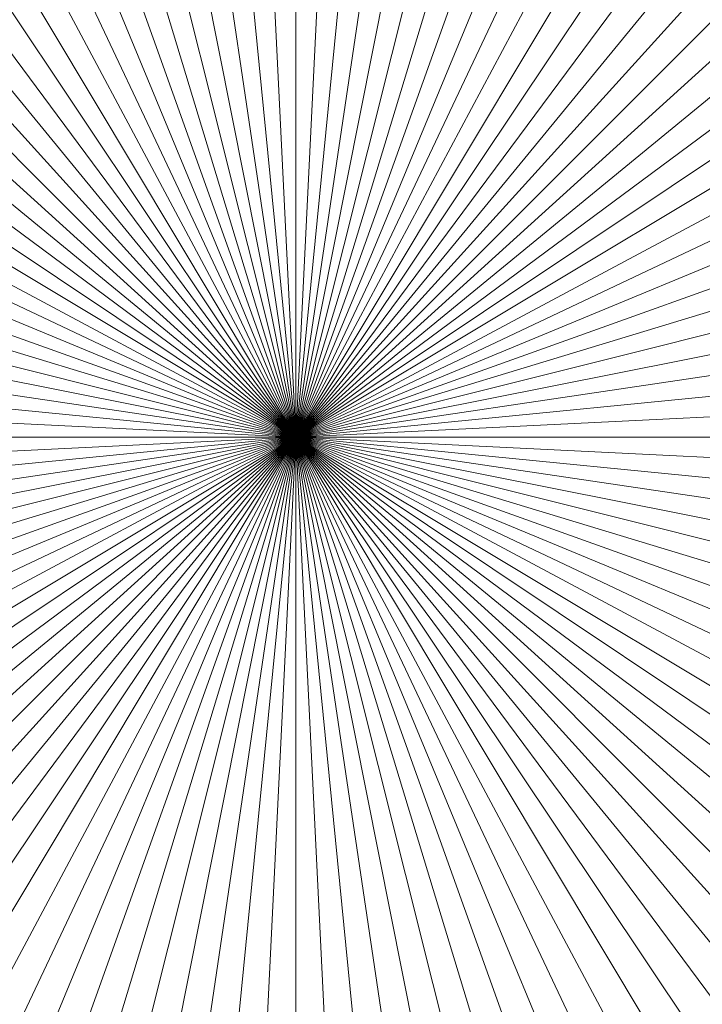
# Model space of a CAD drawing. Header units: centimetres. Extents: x -21.9 to 23.1, y -23 to 22.
# Tile 78 of 192: x -0.4 to 2, y -2.5 to 1. Entities that reach past the tile are written whole.
import ezdxf

# ---------------------------------------------------------------- set-up
doc = ezdxf.new("R2010")
doc.units = ezdxf.units.CM
doc.header["$LTSCALE"] = 2.54
doc.layers.add('Lucido design-1', color=7, linetype='Continuous')

# ---------------------------------------------------------------- blocks, each defined once
blk = doc.blocks.new('Gruppo-2-1')
at = {"color": 5, "linetype": 'Continuous', "lineweight": 9}
for points in [[(0.3097, 2.2621, -936.3095), (0.174, 2.2454, -936.3095), (0.5828, -0.51, -936.3095)], [(0.5828, -0.51, -936.1095), (0.174, 2.2454, -936.1095), (0.3097, 2.2621, -936.1095)], [(0.4461, 2.2722, -936.3095), (0.3097, 2.2621, -936.3095), (0.5828, -0.51, -936.3095)], [(0.5828, -0.51, -936.1095), (0.3097, 2.2621, -936.1095), (0.4461, 2.2722, -936.1095)], [(0.5828, 2.2756, -936.3095), (0.4461, 2.2722, -936.3095), (0.5828, -0.51, -936.3095)], [(0.5828, -0.51, -936.1095), (0.4461, 2.2722, -936.1095), (0.5828, 2.2756, -936.1095)], [(0.7194, 2.2722, -936.3095), (0.5828, 2.2756, -936.3095), (0.5828, -0.51, -936.3095)], [(0.5828, -0.51, -936.1095), (0.5828, 2.2756, -936.1095), (0.7194, 2.2722, -936.1095)], [(0.8558, 2.2621, -936.3095), (0.7194, 2.2722, -936.3095), (0.5828, -0.51, -936.3095)], [(0.5828, -0.51, -936.1095), (0.7194, 2.2722, -936.1095), (0.8558, 2.2621, -936.1095)], [(0.9915, 2.2454, -936.3095), (0.8558, 2.2621, -936.3095), (0.5828, -0.51, -936.3095)], [(0.5828, -0.51, -936.1095), (0.8558, 2.2621, -936.1095), (0.9915, 2.2454, -936.1095)], [(0.174, 2.2454, -936.3095), (0.0393, 2.222, -936.3095), (0.5828, -0.51, -936.3095)], [(0.5828, -0.51, -936.1095), (0.0393, 2.222, -936.1095), (0.174, 2.2454, -936.1095)], [(1.1262, 2.222, -936.3095), (0.9915, 2.2454, -936.3095), (0.5828, -0.51, -936.3095)], [(0.5828, -0.51, -936.1095), (0.9915, 2.2454, -936.1095), (1.1262, 2.222, -936.1095)], [(-0.0941, 2.1921, -936.3095), (-0.2258, 2.1556, -936.3095), (0.5828, -0.51, -936.3095)], [(0.5828, -0.51, -936.1095), (-0.2258, 2.1556, -936.1095), (-0.0941, 2.1921, -936.1095)], [(0.0393, 2.222, -936.3095), (-0.0941, 2.1921, -936.3095), (0.5828, -0.51, -936.3095)], [(0.5828, -0.51, -936.1095), (-0.0941, 2.1921, -936.1095), (0.0393, 2.222, -936.1095)], [(1.2596, 2.1921, -936.3095), (1.1262, 2.222, -936.3095), (0.5828, -0.51, -936.3095)], [(0.5828, -0.51, -936.1095), (1.1262, 2.222, -936.1095), (1.2596, 2.1921, -936.1095)], [(1.3914, 2.1556, -936.3095), (1.2596, 2.1921, -936.3095), (0.5828, -0.51, -936.3095)], [(0.5828, -0.51, -936.1095), (1.2596, 2.1921, -936.1095), (1.3914, 2.1556, -936.1095)], [(-0.2258, 2.1556, -936.3095), (-0.3556, 2.1127, -936.3095), (0.5828, -0.51, -936.3095)], [(0.5828, -0.51, -936.1095), (-0.3556, 2.1127, -936.1095), (-0.2258, 2.1556, -936.1095)], [(1.5212, 2.1127, -936.3095), (1.3914, 2.1556, -936.3095), (0.5828, -0.51, -936.3095)], [(0.5828, -0.51, -936.1095), (1.3914, 2.1556, -936.1095), (1.5212, 2.1127, -936.1095)], [(-0.3556, 2.1127, -936.3095), (-0.4832, 2.0635, -936.3095), (0.5828, -0.51, -936.3095)], [(0.5828, -0.51, -936.1095), (-0.4832, 2.0635, -936.1095), (-0.3556, 2.1127, -936.1095)], [(1.6487, 2.0635, -936.3095), (1.5212, 2.1127, -936.3095), (0.5828, -0.51, -936.3095)], [(0.5828, -0.51, -936.1095), (1.5212, 2.1127, -936.1095), (1.6487, 2.0635, -936.1095)], [(-0.4832, 2.0635, -936.3095), (-0.6082, 2.0081, -936.3095), (0.5828, -0.51, -936.3095)], [(0.5828, -0.51, -936.1095), (-0.6082, 2.0081, -936.1095), (-0.4832, 2.0635, -936.1095)], [(1.7737, 2.0081, -936.3095), (1.6487, 2.0635, -936.3095), (0.5828, -0.51, -936.3095)], [(0.5828, -0.51, -936.1095), (1.6487, 2.0635, -936.1095), (1.7737, 2.0081, -936.1095)], [(-0.6082, 2.0081, -936.3095), (-0.7303, 1.9466, -936.3095), (0.5828, -0.51, -936.3095)], [(0.5828, -0.51, -936.1095), (-0.7303, 1.9466, -936.1095), (-0.6082, 2.0081, -936.1095)], [(1.8959, 1.9466, -936.3095), (1.7737, 2.0081, -936.3095), (0.5828, -0.51, -936.3095)], [(0.5828, -0.51, -936.1095), (1.7737, 2.0081, -936.1095), (1.8959, 1.9466, -936.1095)], [(-0.7303, 1.9466, -936.3095), (-0.8493, 1.8793, -936.3095), (0.5828, -0.51, -936.3095)], [(0.5828, -0.51, -936.1095), (-0.8493, 1.8793, -936.1095), (-0.7303, 1.9466, -936.1095)], [(2.0148, 1.8793, -936.3095), (1.8959, 1.9466, -936.3095), (0.5828, -0.51, -936.3095)], [(0.5828, -0.51, -936.1095), (1.8959, 1.9466, -936.1095), (2.0148, 1.8793, -936.1095)], [(-0.8493, 1.8793, -936.3095), (-0.9648, 1.8061, -936.3095), (0.5828, -0.51, -936.3095)], [(0.5828, -0.51, -936.1095), (-0.9648, 1.8061, -936.1095), (-0.8493, 1.8793, -936.1095)], [(2.1303, 1.8061, -936.3095), (2.0148, 1.8793, -936.3095), (0.5828, -0.51, -936.3095)], [(0.5828, -0.51, -936.1095), (2.0148, 1.8793, -936.1095), (2.1303, 1.8061, -936.1095)], [(-0.9648, 1.8061, -936.3095), (-1.0766, 1.7273, -936.3095), (0.5828, -0.51, -936.3095)], [(0.5828, -0.51, -936.1095), (-1.0766, 1.7273, -936.1095), (-0.9648, 1.8061, -936.1095)], [(2.2421, 1.7273, -936.3095), (2.1303, 1.8061, -936.3095), (0.5828, -0.51, -936.3095)], [(0.5828, -0.51, -936.1095), (2.1303, 1.8061, -936.1095), (2.2421, 1.7273, -936.1095)], [(-1.0766, 1.7273, -936.3095), (-1.1843, 1.6432, -936.3095), (0.5828, -0.51, -936.3095)], [(0.5828, -0.51, -936.1095), (-1.1843, 1.6432, -936.1095), (-1.0766, 1.7273, -936.1095)], [(2.3499, 1.6432, -936.3095), (2.2421, 1.7273, -936.3095), (0.5828, -0.51, -936.3095)], [(0.5828, -0.51, -936.1095), (2.2421, 1.7273, -936.1095), (2.3499, 1.6432, -936.1095)], [(-1.1843, 1.6432, -936.3095), (-1.2879, 1.554, -936.3095), (0.5828, -0.51, -936.3095)], [(0.5828, -0.51, -936.1095), (-1.2879, 1.554, -936.1095), (-1.1843, 1.6432, -936.1095)], [(2.4534, 1.554, -936.3095), (2.3499, 1.6432, -936.3095), (0.5828, -0.51, -936.3095)], [(0.5828, -0.51, -936.1095), (2.3499, 1.6432, -936.1095), (2.4534, 1.554, -936.1095)], [(-1.2879, 1.554, -936.3095), (-1.387, 1.4597, -936.3095), (0.5828, -0.51, -936.3095)], [(0.5828, -0.51, -936.1095), (-1.387, 1.4597, -936.1095), (-1.2879, 1.554, -936.1095)], [(2.5525, 1.4597, -936.3095), (2.4534, 1.554, -936.3095), (0.5828, -0.51, -936.3095)], [(0.5828, -0.51, -936.1095), (2.4534, 1.554, -936.1095), (2.5525, 1.4597, -936.1095)], [(-1.387, 1.4597, -936.3095), (-1.4812, 1.3607, -936.3095), (0.5828, -0.51, -936.3095)], [(0.5828, -0.51, -936.1095), (-1.4812, 1.3607, -936.1095), (-1.387, 1.4597, -936.1095)], [(2.6467, 1.3607, -936.3095), (2.5525, 1.4597, -936.3095), (0.5828, -0.51, -936.3095)], [(0.5828, -0.51, -936.1095), (2.5525, 1.4597, -936.1095), (2.6467, 1.3607, -936.1095)], [(-1.4812, 1.3607, -936.3095), (-1.5705, 1.2571, -936.3095), (0.5828, -0.51, -936.3095)], [(0.5828, -0.51, -936.1095), (-1.5705, 1.2571, -936.1095), (-1.4812, 1.3607, -936.1095)], [(2.736, 1.2571, -936.3095), (2.6467, 1.3607, -936.3095), (0.5828, -0.51, -936.3095)], [(0.5828, -0.51, -936.1095), (2.6467, 1.3607, -936.1095), (2.736, 1.2571, -936.1095)], [(-1.5705, 1.2571, -936.3095), (-1.6546, 1.1493, -936.3095), (0.5828, -0.51, -936.3095)], [(0.5828, -0.51, -936.1095), (-1.6546, 1.1493, -936.1095), (-1.5705, 1.2571, -936.1095)], [(2.8201, 1.1493, -936.3095), (2.736, 1.2571, -936.3095), (0.5828, -0.51, -936.3095)], [(0.5828, -0.51, -936.1095), (2.736, 1.2571, -936.1095), (2.8201, 1.1493, -936.1095)], [(-1.6546, 1.1493, -936.3095), (-1.7333, 1.0376, -936.3095), (0.5828, -0.51, -936.3095)], [(0.5828, -0.51, -936.1095), (-1.7333, 1.0376, -936.1095), (-1.6546, 1.1493, -936.1095)], [(2.8988, 1.0376, -936.3095), (2.8201, 1.1493, -936.3095), (0.5828, -0.51, -936.3095)], [(0.5828, -0.51, -936.1095), (2.8201, 1.1493, -936.1095), (2.8988, 1.0376, -936.1095)], [(-1.7333, 1.0376, -936.3095), (-1.8065, 0.9221, -936.3095), (0.5828, -0.51, -936.3095)], [(0.5828, -0.51, -936.1095), (-1.8065, 0.9221, -936.1095), (-1.7333, 1.0376, -936.1095)], [(2.972, 0.9221, -936.3095), (2.8988, 1.0376, -936.3095), (0.5828, -0.51, -936.3095)], [(0.5828, -0.51, -936.1095), (2.8988, 1.0376, -936.1095), (2.972, 0.9221, -936.1095)], [(-1.8065, 0.9221, -936.3095), (-1.8739, 0.8031, -936.3095), (0.5828, -0.51, -936.3095)], [(0.5828, -0.51, -936.1095), (-1.8739, 0.8031, -936.1095), (-1.8065, 0.9221, -936.1095)], [(3.0394, 0.8031, -936.3095), (2.972, 0.9221, -936.3095), (0.5828, -0.51, -936.3095)], [(0.5828, -0.51, -936.1095), (2.972, 0.9221, -936.1095), (3.0394, 0.8031, -936.1095)], [(-1.8739, 0.8031, -936.3095), (-1.9353, 0.681, -936.3095), (0.5828, -0.51, -936.3095)], [(0.5828, -0.51, -936.1095), (-1.9353, 0.681, -936.1095), (-1.8739, 0.8031, -936.1095)], [(3.1008, 0.681, -936.3095), (3.0394, 0.8031, -936.3095), (0.5828, -0.51, -936.3095)], [(0.5828, -0.51, -936.1095), (3.0394, 0.8031, -936.1095), (3.1008, 0.681, -936.1095)], [(-1.9353, 0.681, -936.3095), (-1.9907, 0.556, -936.3095), (0.5828, -0.51, -936.3095)], [(0.5828, -0.51, -936.1095), (-1.9907, 0.556, -936.1095), (-1.9353, 0.681, -936.1095)], [(3.1562, 0.556, -936.3095), (3.1008, 0.681, -936.3095), (0.5828, -0.51, -936.3095)], [(0.5828, -0.51, -936.1095), (3.1008, 0.681, -936.1095), (3.1562, 0.556, -936.1095)], [(-1.9907, 0.556, -936.3095), (-2.0399, 0.4284, -936.3095), (0.5828, -0.51, -936.3095)], [(0.5828, -0.51, -936.1095), (-2.0399, 0.4284, -936.1095), (-1.9907, 0.556, -936.1095)], [(3.2054, 0.4284, -936.3095), (3.1562, 0.556, -936.3095), (0.5828, -0.51, -936.3095)], [(0.5828, -0.51, -936.1095), (3.1562, 0.556, -936.1095), (3.2054, 0.4284, -936.1095)], [(-2.0399, 0.4284, -936.3095), (-2.0829, 0.2986, -936.3095), (0.5828, -0.51, -936.3095)], [(0.5828, -0.51, -936.1095), (-2.0829, 0.2986, -936.1095), (-2.0399, 0.4284, -936.1095)], [(3.2484, 0.2986, -936.3095), (3.2054, 0.4284, -936.3095), (0.5828, -0.51, -936.3095)], [(0.5828, -0.51, -936.1095), (3.2054, 0.4284, -936.1095), (3.2484, 0.2986, -936.1095)], [(-2.0829, 0.2986, -936.3095), (-2.1193, 0.1668, -936.3095), (0.5828, -0.51, -936.3095)], [(0.5828, -0.51, -936.1095), (-2.1193, 0.1668, -936.1095), (-2.0829, 0.2986, -936.1095)], [(3.2849, 0.1668, -936.3095), (3.2484, 0.2986, -936.3095), (0.5828, -0.51, -936.3095)], [(0.5828, -0.51, -936.1095), (3.2484, 0.2986, -936.1095), (3.2849, 0.1668, -936.1095)], [(-2.1193, 0.1668, -936.3095), (-2.1492, 0.0334, -936.3095), (0.5828, -0.51, -936.3095)], [(0.5828, -0.51, -936.1095), (-2.1492, 0.0334, -936.1095), (-2.1193, 0.1668, -936.1095)], [(3.3148, 0.0334, -936.3095), (3.2849, 0.1668, -936.3095), (0.5828, -0.51, -936.3095)], [(0.5828, -0.51, -936.1095), (3.2849, 0.1668, -936.1095), (3.3148, 0.0334, -936.1095)], [(-2.1492, 0.0334, -936.3095), (-2.1726, -0.1013, -936.3095), (0.5828, -0.51, -936.3095)], [(0.5828, -0.51, -936.1095), (-2.1726, -0.1013, -936.1095), (-2.1492, 0.0334, -936.1095)], [(3.3381, -0.1013, -936.3095), (3.3148, 0.0334, -936.3095), (0.5828, -0.51, -936.3095)], [(0.5828, -0.51, -936.1095), (3.3148, 0.0334, -936.1095), (3.3381, -0.1013, -936.1095)], [(-2.1726, -0.1013, -936.3095), (-2.1893, -0.237, -936.3095), (0.5828, -0.51, -936.3095)], [(0.5828, -0.51, -936.1095), (-2.1893, -0.237, -936.1095), (-2.1726, -0.1013, -936.1095)], [(3.3549, -0.237, -936.3095), (3.3381, -0.1013, -936.3095), (0.5828, -0.51, -936.3095)], [(0.5828, -0.51, -936.1095), (3.3381, -0.1013, -936.1095), (3.3549, -0.237, -936.1095)], [(-2.1893, -0.237, -936.3095), (-2.1994, -0.3733, -936.3095), (0.5828, -0.51, -936.3095)], [(0.5828, -0.51, -936.1095), (-2.1994, -0.3733, -936.1095), (-2.1893, -0.237, -936.1095)], [(3.365, -0.3733, -936.3095), (3.3549, -0.237, -936.3095), (0.5828, -0.51, -936.3095)], [(0.5828, -0.51, -936.1095), (3.3549, -0.237, -936.1095), (3.365, -0.3733, -936.1095)], [(-2.1994, -0.3733, -936.3095), (-2.2028, -0.51, -936.3095), (0.5828, -0.51, -936.3095)], [(0.5828, -0.51, -936.1095), (-2.2028, -0.51, -936.1095), (-2.1994, -0.3733, -936.1095)], [(3.3684, -0.51, -936.3095), (3.365, -0.3733, -936.3095), (0.5828, -0.51, -936.3095)], [(0.5828, -0.51, -936.1095), (3.365, -0.3733, -936.1095), (3.3684, -0.51, -936.1095)], [(-2.2028, -0.51, -936.3095), (-2.1994, -0.6467, -936.3095), (0.5828, -0.51, -936.3095)], [(0.5828, -0.51, -936.1095), (-2.1994, -0.6467, -936.1095), (-2.2028, -0.51, -936.1095)], [(-2.1994, -0.6467, -936.3095), (-2.1893, -0.783, -936.3095), (0.5828, -0.51, -936.3095)], [(0.5828, -0.51, -936.1095), (-2.1893, -0.783, -936.1095), (-2.1994, -0.6467, -936.1095)], [(-2.1893, -0.783, -936.3095), (-2.1726, -0.9187, -936.3095), (0.5828, -0.51, -936.3095)], [(0.5828, -0.51, -936.1095), (-2.1726, -0.9187, -936.1095), (-2.1893, -0.783, -936.1095)], [(-2.1726, -0.9187, -936.3095), (-2.1492, -1.0534, -936.3095), (0.5828, -0.51, -936.3095)], [(0.5828, -0.51, -936.1095), (-2.1492, -1.0534, -936.1095), (-2.1726, -0.9187, -936.1095)], [(-2.1492, -1.0534, -936.3095), (-2.1193, -1.1868, -936.3095), (0.5828, -0.51, -936.3095)], [(0.5828, -0.51, -936.1095), (-2.1193, -1.1868, -936.1095), (-2.1492, -1.0534, -936.1095)], [(-2.1193, -1.1868, -936.3095), (-2.0829, -1.3186, -936.3095), (0.5828, -0.51, -936.3095)], [(0.5828, -0.51, -936.1095), (-2.0829, -1.3186, -936.1095), (-2.1193, -1.1868, -936.1095)], [(-2.0829, -1.3186, -936.3095), (-2.0399, -1.4484, -936.3095), (0.5828, -0.51, -936.3095)], [(0.5828, -0.51, -936.1095), (-2.0399, -1.4484, -936.1095), (-2.0829, -1.3186, -936.1095)], [(-2.0399, -1.4484, -936.3095), (-1.9907, -1.576, -936.3095), (0.5828, -0.51, -936.3095)], [(0.5828, -0.51, -936.1095), (-1.9907, -1.576, -936.1095), (-2.0399, -1.4484, -936.1095)], [(-1.9907, -1.576, -936.3095), (-1.9353, -1.701, -936.3095), (0.5828, -0.51, -936.3095)], [(0.5828, -0.51, -936.1095), (-1.9353, -1.701, -936.1095), (-1.9907, -1.576, -936.1095)], [(-1.9353, -1.701, -936.3095), (-1.8739, -1.8231, -936.3095), (0.5828, -0.51, -936.3095)], [(0.5828, -0.51, -936.1095), (-1.8739, -1.8231, -936.1095), (-1.9353, -1.701, -936.1095)], [(-1.8739, -1.8231, -936.3095), (-1.8065, -1.9421, -936.3095), (0.5828, -0.51, -936.3095)], [(0.5828, -0.51, -936.1095), (-1.8065, -1.9421, -936.1095), (-1.8739, -1.8231, -936.1095)], [(-1.8065, -1.9421, -936.3095), (-1.7333, -2.0576, -936.3095), (0.5828, -0.51, -936.3095)], [(0.5828, -0.51, -936.1095), (-1.7333, -2.0576, -936.1095), (-1.8065, -1.9421, -936.1095)], [(-1.7333, -2.0576, -936.3095), (-1.6546, -2.1693, -936.3095), (0.5828, -0.51, -936.3095)], [(0.5828, -0.51, -936.1095), (-1.6546, -2.1693, -936.1095), (-1.7333, -2.0576, -936.1095)], [(-1.6546, -2.1693, -936.3095), (-1.5705, -2.2771, -936.3095), (0.5828, -0.51, -936.3095)], [(0.5828, -0.51, -936.1095), (-1.5705, -2.2771, -936.1095), (-1.6546, -2.1693, -936.1095)], [(-1.5705, -2.2771, -936.3095), (-1.4812, -2.3807, -936.3095), (0.5828, -0.51, -936.3095)], [(0.5828, -0.51, -936.1095), (-1.4812, -2.3807, -936.1095), (-1.5705, -2.2771, -936.1095)], [(-1.4812, -2.3807, -936.3095), (-1.387, -2.4797, -936.3095), (0.5828, -0.51, -936.3095)], [(0.5828, -0.51, -936.1095), (-1.387, -2.4797, -936.1095), (-1.4812, -2.3807, -936.1095)], [(-1.387, -2.4797, -936.3095), (-1.2879, -2.574, -936.3095), (0.5828, -0.51, -936.3095)], [(0.5828, -0.51, -936.1095), (-1.2879, -2.574, -936.1095), (-1.387, -2.4797, -936.1095)], [(-1.2879, -2.574, -936.3095), (-1.1843, -2.6632, -936.3095), (0.5828, -0.51, -936.3095)], [(0.5828, -0.51, -936.1095), (-1.1843, -2.6632, -936.1095), (-1.2879, -2.574, -936.1095)], [(-1.1843, -2.6632, -936.3095), (-1.0766, -2.7473, -936.3095), (0.5828, -0.51, -936.3095)], [(0.5828, -0.51, -936.1095), (-1.0766, -2.7473, -936.1095), (-1.1843, -2.6632, -936.1095)], [(-1.0766, -2.7473, -936.3095), (-0.9648, -2.8261, -936.3095), (0.5828, -0.51, -936.3095)], [(0.5828, -0.51, -936.1095), (-0.9648, -2.8261, -936.1095), (-1.0766, -2.7473, -936.1095)], [(-0.9648, -2.8261, -936.3095), (-0.8493, -2.8993, -936.3095), (0.5828, -0.51, -936.3095)], [(0.5828, -0.51, -936.1095), (-0.8493, -2.8993, -936.1095), (-0.9648, -2.8261, -936.1095)], [(-0.8493, -2.8993, -936.3095), (-0.7303, -2.9666, -936.3095), (0.5828, -0.51, -936.3095)], [(0.5828, -0.51, -936.1095), (-0.7303, -2.9666, -936.1095), (-0.8493, -2.8993, -936.1095)], [(-0.7303, -2.9666, -936.3095), (-0.6082, -3.0281, -936.3095), (0.5828, -0.51, -936.3095)], [(0.5828, -0.51, -936.1095), (-0.6082, -3.0281, -936.1095), (-0.7303, -2.9666, -936.1095)], [(-0.6082, -3.0281, -936.3095), (-0.4832, -3.0835, -936.3095), (0.5828, -0.51, -936.3095)], [(0.5828, -0.51, -936.1095), (-0.4832, -3.0835, -936.1095), (-0.6082, -3.0281, -936.1095)], [(-0.4832, -3.0835, -936.3095), (-0.3556, -3.1327, -936.3095), (0.5828, -0.51, -936.3095)], [(0.5828, -0.51, -936.1095), (-0.3556, -3.1327, -936.1095), (-0.4832, -3.0835, -936.1095)], [(-0.3556, -3.1327, -936.3095), (-0.2258, -3.1756, -936.3095), (0.5828, -0.51, -936.3095)], [(0.5828, -0.51, -936.1095), (-0.2258, -3.1756, -936.1095), (-0.3556, -3.1327, -936.1095)], [(-0.2258, -3.1756, -936.3095), (-0.0941, -3.2121, -936.3095), (0.5828, -0.51, -936.3095)], [(0.5828, -0.51, -936.1095), (-0.0941, -3.2121, -936.1095), (-0.2258, -3.1756, -936.1095)], [(-0.0941, -3.2121, -936.3095), (0.0393, -3.242, -936.3095), (0.5828, -0.51, -936.3095)], [(0.5828, -0.51, -936.1095), (0.0393, -3.242, -936.1095), (-0.0941, -3.2121, -936.1095)], [(0.0393, -3.242, -936.3095), (0.174, -3.2654, -936.3095), (0.5828, -0.51, -936.3095)], [(0.5828, -0.51, -936.1095), (0.174, -3.2654, -936.1095), (0.0393, -3.242, -936.1095)], [(0.174, -3.2654, -936.3095), (0.3097, -3.2821, -936.3095), (0.5828, -0.51, -936.3095)], [(0.5828, -0.51, -936.1095), (0.3097, -3.2821, -936.1095), (0.174, -3.2654, -936.1095)], [(0.3097, -3.2821, -936.3095), (0.4461, -3.2922, -936.3095), (0.5828, -0.51, -936.3095)], [(0.5828, -0.51, -936.1095), (0.4461, -3.2922, -936.1095), (0.3097, -3.2821, -936.1095)], [(0.4461, -3.2922, -936.3095), (0.5828, -3.2956, -936.3095), (0.5828, -0.51, -936.3095)], [(0.5828, -0.51, -936.1095), (0.5828, -3.2956, -936.1095), (0.4461, -3.2922, -936.1095)], [(0.5828, -0.51, -936.3095), (0.5828, -0.51, -936.1095), (0.5828, -0.51, -936.1095)], [(0.5828, -0.51, -936.3095), (0.5828, -0.51, -936.3095), (0.5828, -0.51, -936.1095)], [(0.5828, -0.51, -936.3095), (0.5828, -0.51, -936.1095), (0.5828, -0.51, -936.1095)], [(0.5828, -0.51, -936.3095), (0.5828, -0.51, -936.3095), (0.5828, -0.51, -936.1095)], [(0.5828, -0.51, -936.3095), (0.5828, -0.51, -936.1095), (0.5828, -0.51, -936.1095)], [(0.5828, -0.51, -936.3095), (0.5828, -0.51, -936.3095), (0.5828, -0.51, -936.1095)], [(0.5828, -0.51, -936.3095), (0.5828, -0.51, -936.1095), (0.5828, -0.51, -936.1095)], [(0.5828, -0.51, -936.3095), (0.5828, -0.51, -936.3095), (0.5828, -0.51, -936.1095)], [(0.5828, -0.51, -936.3095), (0.5828, -0.51, -936.1095), (0.5828, -0.51, -936.1095)], [(0.5828, -0.51, -936.3095), (0.5828, -0.51, -936.3095), (0.5828, -0.51, -936.1095)], [(0.5828, -0.51, -936.3095), (0.5828, -0.51, -936.1095), (0.5828, -0.51, -936.1095)], [(0.5828, -0.51, -936.3095), (0.5828, -0.51, -936.3095), (0.5828, -0.51, -936.1095)], [(0.5828, -0.51, -936.3095), (0.5828, -0.51, -936.1095), (0.5828, -0.51, -936.1095)], [(0.5828, -0.51, -936.3095), (0.5828, -0.51, -936.3095), (0.5828, -0.51, -936.1095)], [(0.5828, -0.51, -936.3095), (0.5828, -0.51, -936.1095), (0.5828, -0.51, -936.1095)], [(0.5828, -0.51, -936.3095), (0.5828, -0.51, -936.3095), (0.5828, -0.51, -936.1095)], [(0.5828, -0.51, -936.3095), (0.5828, -0.51, -936.1095), (0.5828, -0.51, -936.1095)], [(0.5828, -0.51, -936.3095), (0.5828, -0.51, -936.3095), (0.5828, -0.51, -936.1095)], [(0.5828, -0.51, -936.3095), (0.5828, -0.51, -936.1095), (0.5828, -0.51, -936.1095)], [(0.5828, -0.51, -936.3095), (0.5828, -0.51, -936.3095), (0.5828, -0.51, -936.1095)], [(0.5828, -0.51, -936.3095), (0.5828, -0.51, -936.1095), (0.5828, -0.51, -936.1095)], [(0.5828, -0.51, -936.3095), (0.5828, -0.51, -936.3095), (0.5828, -0.51, -936.1095)], [(0.5828, -0.51, -936.3095), (0.5828, -0.51, -936.1095), (0.5828, -0.51, -936.1095)], [(0.5828, -0.51, -936.3095), (0.5828, -0.51, -936.3095), (0.5828, -0.51, -936.1095)], [(0.5828, -0.51, -936.3095), (0.5828, -0.51, -936.1095), (0.5828, -0.51, -936.1095)], [(0.5828, -0.51, -936.3095), (0.5828, -0.51, -936.3095), (0.5828, -0.51, -936.1095)], [(0.5828, -0.51, -936.3095), (0.5828, -0.51, -936.1095), (0.5828, -0.51, -936.1095)], [(0.5828, -0.51, -936.3095), (0.5828, -0.51, -936.3095), (0.5828, -0.51, -936.1095)], [(0.5828, -0.51, -936.3095), (0.5828, -0.51, -936.1095), (0.5828, -0.51, -936.1095)], [(0.5828, -0.51, -936.3095), (0.5828, -0.51, -936.3095), (0.5828, -0.51, -936.1095)], [(0.5828, -0.51, -936.3095), (0.5828, -0.51, -936.1095), (0.5828, -0.51, -936.1095)], [(0.5828, -0.51, -936.3095), (0.5828, -0.51, -936.3095), (0.5828, -0.51, -936.1095)], [(0.5828, -0.51, -936.3095), (0.5828, -0.51, -936.1095), (0.5828, -0.51, -936.1095)], [(0.5828, -0.51, -936.3095), (0.5828, -0.51, -936.3095), (0.5828, -0.51, -936.1095)], [(0.5828, -0.51, -936.3095), (0.5828, -0.51, -936.1095), (0.5828, -0.51, -936.1095)], [(0.5828, -0.51, -936.3095), (0.5828, -0.51, -936.3095), (0.5828, -0.51, -936.1095)], [(0.5828, -0.51, -936.3095), (0.5828, -0.51, -936.1095), (0.5828, -0.51, -936.1095)], [(0.5828, -0.51, -936.3095), (0.5828, -0.51, -936.3095), (0.5828, -0.51, -936.1095)], [(0.5828, -0.51, -936.3095), (0.5828, -0.51, -936.1095), (0.5828, -0.51, -936.1095)], [(0.5828, -0.51, -936.3095), (0.5828, -0.51, -936.3095), (0.5828, -0.51, -936.1095)], [(0.5828, -0.51, -936.3095), (0.5828, -0.51, -936.1095), (0.5828, -0.51, -936.1095)], [(0.5828, -0.51, -936.3095), (0.5828, -0.51, -936.3095), (0.5828, -0.51, -936.1095)], [(0.5828, -0.51, -936.3095), (0.5828, -0.51, -936.1095), (0.5828, -0.51, -936.1095)], [(0.5828, -0.51, -936.3095), (0.5828, -0.51, -936.3095), (0.5828, -0.51, -936.1095)], [(0.5828, -0.51, -936.3095), (0.5828, -0.51, -936.1095), (0.5828, -0.51, -936.1095)], [(0.5828, -0.51, -936.3095), (0.5828, -0.51, -936.3095), (0.5828, -0.51, -936.1095)], [(0.5828, -0.51, -936.3095), (0.5828, -0.51, -936.1095), (0.5828, -0.51, -936.1095)], [(0.5828, -0.51, -936.3095), (0.5828, -0.51, -936.3095), (0.5828, -0.51, -936.1095)], [(0.5828, -0.51, -936.3095), (0.5828, -0.51, -936.1095), (0.5828, -0.51, -936.1095)], [(0.5828, -0.51, -936.3095), (0.5828, -0.51, -936.3095), (0.5828, -0.51, -936.1095)], [(0.5828, -0.51, -936.3095), (0.5828, -0.51, -936.1095), (0.5828, -0.51, -936.1095)], [(0.5828, -0.51, -936.3095), (0.5828, -0.51, -936.3095), (0.5828, -0.51, -936.1095)], [(0.5828, -0.51, -936.3095), (0.5828, -0.51, -936.1095), (0.5828, -0.51, -936.1095)], [(0.5828, -0.51, -936.3095), (0.5828, -0.51, -936.3095), (0.5828, -0.51, -936.1095)], [(0.5828, -0.51, -936.3095), (0.5828, -0.51, -936.1095), (0.5828, -0.51, -936.1095)], [(0.5828, -0.51, -936.3095), (0.5828, -0.51, -936.3095), (0.5828, -0.51, -936.1095)], [(0.5828, -0.51, -936.3095), (0.5828, -0.51, -936.1095), (0.5828, -0.51, -936.1095)], [(0.5828, -0.51, -936.3095), (0.5828, -0.51, -936.3095), (0.5828, -0.51, -936.1095)], [(0.5828, -0.51, -936.3095), (0.5828, -0.51, -936.1095), (0.5828, -0.51, -936.1095)], [(0.5828, -0.51, -936.3095), (0.5828, -0.51, -936.3095), (0.5828, -0.51, -936.1095)], [(0.5828, -0.51, -936.3095), (0.5828, -0.51, -936.1095), (0.5828, -0.51, -936.1095)], [(0.5828, -0.51, -936.3095), (0.5828, -0.51, -936.3095), (0.5828, -0.51, -936.1095)], [(0.5828, -0.51, -936.3095), (0.5828, -0.51, -936.1095), (0.5828, -0.51, -936.1095)], [(0.5828, -0.51, -936.3095), (0.5828, -0.51, -936.3095), (0.5828, -0.51, -936.1095)], [(0.5828, -0.51, -936.3095), (0.5828, -0.51, -936.1095), (0.5828, -0.51, -936.1095)], [(0.5828, -0.51, -936.3095), (0.5828, -0.51, -936.3095), (0.5828, -0.51, -936.1095)], [(0.5828, -0.51, -936.3095), (0.5828, -0.51, -936.1095), (0.5828, -0.51, -936.1095)], [(0.5828, -0.51, -936.3095), (0.5828, -0.51, -936.3095), (0.5828, -0.51, -936.1095)], [(0.5828, -0.51, -936.3095), (0.5828, -0.51, -936.1095), (0.5828, -0.51, -936.1095)], [(0.5828, -0.51, -936.3095), (0.5828, -0.51, -936.3095), (0.5828, -0.51, -936.1095)], [(0.5828, -0.51, -936.3095), (0.5828, -0.51, -936.1095), (0.5828, -0.51, -936.1095)], [(0.5828, -0.51, -936.3095), (0.5828, -0.51, -936.3095), (0.5828, -0.51, -936.1095)], [(0.5828, -0.51, -936.3095), (0.5828, -0.51, -936.1095), (0.5828, -0.51, -936.1095)], [(0.5828, -0.51, -936.3095), (0.5828, -0.51, -936.3095), (0.5828, -0.51, -936.1095)], [(0.5828, -0.51, -936.3095), (0.5828, -0.51, -936.1095), (0.5828, -0.51, -936.1095)], [(0.5828, -0.51, -936.3095), (0.5828, -0.51, -936.3095), (0.5828, -0.51, -936.1095)], [(0.5828, -0.51, -936.3095), (0.5828, -0.51, -936.1095), (0.5828, -0.51, -936.1095)], [(0.5828, -0.51, -936.3095), (0.5828, -0.51, -936.3095), (0.5828, -0.51, -936.1095)], [(0.5828, -0.51, -936.3095), (0.5828, -0.51, -936.1095), (0.5828, -0.51, -936.1095)], [(0.5828, -0.51, -936.3095), (0.5828, -0.51, -936.3095), (0.5828, -0.51, -936.1095)], [(0.5828, -0.51, -936.3095), (0.5828, -0.51, -936.1095), (0.5828, -0.51, -936.1095)], [(0.5828, -0.51, -936.3095), (0.5828, -0.51, -936.3095), (0.5828, -0.51, -936.1095)], [(0.5828, -0.51, -936.3095), (0.5828, -0.51, -936.1095), (0.5828, -0.51, -936.1095)], [(0.5828, -0.51, -936.3095), (0.5828, -0.51, -936.3095), (0.5828, -0.51, -936.1095)], [(0.5828, -0.51, -936.3095), (0.5828, -0.51, -936.1095), (0.5828, -0.51, -936.1095)], [(0.5828, -0.51, -936.3095), (0.5828, -0.51, -936.3095), (0.5828, -0.51, -936.1095)], [(0.5828, -0.51, -936.3095), (0.5828, -0.51, -936.1095), (0.5828, -0.51, -936.1095)], [(0.5828, -0.51, -936.3095), (0.5828, -0.51, -936.3095), (0.5828, -0.51, -936.1095)], [(0.5828, -0.51, -936.3095), (0.5828, -0.51, -936.1095), (0.5828, -0.51, -936.1095)], [(0.5828, -0.51, -936.3095), (0.5828, -0.51, -936.3095), (0.5828, -0.51, -936.1095)], [(0.5828, -0.51, -936.3095), (0.5828, -0.51, -936.1095), (0.5828, -0.51, -936.1095)], [(0.5828, -0.51, -936.3095), (0.5828, -0.51, -936.3095), (0.5828, -0.51, -936.1095)], [(0.5828, -0.51, -936.3095), (0.5828, -0.51, -936.1095), (0.5828, -0.51, -936.1095)], [(0.5828, -0.51, -936.3095), (0.5828, -0.51, -936.3095), (0.5828, -0.51, -936.1095)], [(0.5828, -0.51, -936.3095), (0.5828, -0.51, -936.1095), (0.5828, -0.51, -936.1095)], [(0.5828, -0.51, -936.3095), (0.5828, -0.51, -936.3095), (0.5828, -0.51, -936.1095)], [(0.5828, -0.51, -936.3095), (0.5828, -0.51, -936.1095), (0.5828, -0.51, -936.1095)], [(0.5828, -0.51, -936.3095), (0.5828, -0.51, -936.3095), (0.5828, -0.51, -936.1095)], [(0.5828, -0.51, -936.3095), (0.5828, -0.51, -936.1095), (0.5828, -0.51, -936.1095)], [(0.5828, -0.51, -936.3095), (0.5828, -0.51, -936.3095), (0.5828, -0.51, -936.1095)], [(0.5828, -0.51, -936.3095), (0.5828, -0.51, -936.1095), (0.5828, -0.51, -936.1095)], [(0.5828, -0.51, -936.3095), (0.5828, -0.51, -936.3095), (0.5828, -0.51, -936.1095)], [(0.5828, -0.51, -936.3095), (0.5828, -0.51, -936.1095), (0.5828, -0.51, -936.1095)], [(0.5828, -0.51, -936.3095), (0.5828, -0.51, -936.3095), (0.5828, -0.51, -936.1095)], [(0.5828, -0.51, -936.3095), (0.5828, -0.51, -936.1095), (0.5828, -0.51, -936.1095)], [(0.5828, -0.51, -936.3095), (0.5828, -0.51, -936.3095), (0.5828, -0.51, -936.1095)], [(0.5828, -0.51, -936.3095), (0.5828, -0.51, -936.1095), (0.5828, -0.51, -936.1095)], [(0.5828, -0.51, -936.3095), (0.5828, -0.51, -936.3095), (0.5828, -0.51, -936.1095)], [(0.5828, -0.51, -936.3095), (0.5828, -0.51, -936.1095), (0.5828, -0.51, -936.1095)], [(0.5828, -0.51, -936.3095), (0.5828, -0.51, -936.3095), (0.5828, -0.51, -936.1095)], [(0.5828, -0.51, -936.3095), (0.5828, -0.51, -936.1095), (0.5828, -0.51, -936.1095)], [(0.5828, -0.51, -936.3095), (0.5828, -0.51, -936.3095), (0.5828, -0.51, -936.1095)], [(0.5828, -0.51, -936.3095), (0.5828, -0.51, -936.1095), (0.5828, -0.51, -936.1095)], [(0.5828, -0.51, -936.3095), (0.5828, -0.51, -936.3095), (0.5828, -0.51, -936.1095)], [(0.5828, -0.51, -936.3095), (0.5828, -0.51, -936.1095), (0.5828, -0.51, -936.1095)], [(0.5828, -0.51, -936.3095), (0.5828, -0.51, -936.3095), (0.5828, -0.51, -936.1095)], [(0.5828, -0.51, -936.3095), (0.5828, -0.51, -936.1095), (0.5828, -0.51, -936.1095)], [(0.5828, -0.51, -936.3095), (0.5828, -0.51, -936.3095), (0.5828, -0.51, -936.1095)], [(0.5828, -0.51, -936.3095), (0.5828, -0.51, -936.1095), (0.5828, -0.51, -936.1095)], [(0.5828, -0.51, -936.3095), (0.5828, -0.51, -936.3095), (0.5828, -0.51, -936.1095)], [(0.5828, -0.51, -936.3095), (0.5828, -0.51, -936.1095), (0.5828, -0.51, -936.1095)], [(0.5828, -0.51, -936.3095), (0.5828, -0.51, -936.3095), (0.5828, -0.51, -936.1095)], [(0.5828, -0.51, -936.3095), (0.5828, -0.51, -936.1095), (0.5828, -0.51, -936.1095)], [(0.5828, -0.51, -936.3095), (0.5828, -0.51, -936.3095), (0.5828, -0.51, -936.1095)], [(0.5828, -0.51, -936.3095), (0.5828, -0.51, -936.1095), (0.5828, -0.51, -936.1095)], [(0.5828, -0.51, -936.3095), (0.5828, -0.51, -936.3095), (0.5828, -0.51, -936.1095)], [(0.5828, -0.51, -936.3095), (0.5828, -0.51, -936.1095), (0.5828, -0.51, -936.1095)], [(0.5828, -0.51, -936.3095), (0.5828, -0.51, -936.3095), (0.5828, -0.51, -936.1095)], [(0.5828, -0.51, -936.3095), (0.5828, -0.51, -936.1095), (0.5828, -0.51, -936.1095)], [(0.5828, -0.51, -936.3095), (0.5828, -0.51, -936.3095), (0.5828, -0.51, -936.1095)], [(0.5828, -0.51, -936.3095), (0.5828, -0.51, -936.1095), (0.5828, -0.51, -936.1095)], [(0.5828, -0.51, -936.3095), (0.5828, -0.51, -936.3095), (0.5828, -0.51, -936.1095)], [(0.5828, -0.51, -936.3095), (0.5828, -0.51, -936.1095), (0.5828, -0.51, -936.1095)], [(0.5828, -0.51, -936.3095), (0.5828, -0.51, -936.3095), (0.5828, -0.51, -936.1095)], [(0.5828, -0.51, -936.3095), (0.5828, -0.51, -936.1095), (0.5828, -0.51, -936.1095)], [(0.5828, -0.51, -936.3095), (0.5828, -0.51, -936.3095), (0.5828, -0.51, -936.1095)], [(0.5828, -0.51, -936.3095), (0.5828, -0.51, -936.1095), (0.5828, -0.51, -936.1095)], [(0.5828, -0.51, -936.3095), (0.5828, -0.51, -936.3095), (0.5828, -0.51, -936.1095)], [(0.5828, -0.51, -936.3095), (0.5828, -0.51, -936.1095), (0.5828, -0.51, -936.1095)], [(0.5828, -0.51, -936.3095), (0.5828, -0.51, -936.3095), (0.5828, -0.51, -936.1095)], [(0.5828, -0.51, -936.3095), (0.5828, -0.51, -936.1095), (0.5828, -0.51, -936.1095)], [(0.5828, -0.51, -936.3095), (0.5828, -0.51, -936.3095), (0.5828, -0.51, -936.1095)], [(0.5828, -0.51, -936.3095), (0.5828, -0.51, -936.1095), (0.5828, -0.51, -936.1095)], [(0.5828, -0.51, -936.3095), (0.5828, -0.51, -936.3095), (0.5828, -0.51, -936.1095)], [(0.5828, -0.51, -936.3095), (0.5828, -0.51, -936.1095), (0.5828, -0.51, -936.1095)], [(0.5828, -0.51, -936.3095), (0.5828, -0.51, -936.3095), (0.5828, -0.51, -936.1095)], [(0.5828, -0.51, -936.3095), (0.5828, -0.51, -936.1095), (0.5828, -0.51, -936.1095)], [(0.5828, -0.51, -936.3095), (0.5828, -0.51, -936.3095), (0.5828, -0.51, -936.1095)], [(0.5828, -0.51, -936.3095), (0.5828, -0.51, -936.1095), (0.5828, -0.51, -936.1095)], [(0.5828, -0.51, -936.3095), (0.5828, -0.51, -936.3095), (0.5828, -0.51, -936.1095)], [(0.5828, -0.51, -936.3095), (0.5828, -0.51, -936.1095), (0.5828, -0.51, -936.1095)], [(0.5828, -0.51, -936.3095), (0.5828, -0.51, -936.3095), (0.5828, -0.51, -936.1095)], [(0.5828, -0.51, -936.3095), (0.5828, -0.51, -936.1095), (0.5828, -0.51, -936.1095)], [(0.5828, -0.51, -936.3095), (0.5828, -0.51, -936.3095), (0.5828, -0.51, -936.1095)], [(0.5828, -0.51, -936.3095), (0.5828, -0.51, -936.1095), (0.5828, -0.51, -936.1095)], [(0.5828, -0.51, -936.3095), (0.5828, -0.51, -936.3095), (0.5828, -0.51, -936.1095)], [(0.5828, -0.51, -936.3095), (0.5828, -0.51, -936.1095), (0.5828, -0.51, -936.1095)], [(0.5828, -0.51, -936.3095), (0.5828, -0.51, -936.3095), (0.5828, -0.51, -936.1095)], [(0.5828, -0.51, -936.3095), (0.5828, -0.51, -936.1095), (0.5828, -0.51, -936.1095)], [(0.5828, -0.51, -936.3095), (0.5828, -0.51, -936.3095), (0.5828, -0.51, -936.1095)], [(0.5828, -0.51, -936.3095), (0.5828, -0.51, -936.1095), (0.5828, -0.51, -936.1095)], [(0.5828, -0.51, -936.3095), (0.5828, -0.51, -936.3095), (0.5828, -0.51, -936.1095)], [(0.5828, -0.51, -936.3095), (0.5828, -0.51, -936.1095), (0.5828, -0.51, -936.1095)], [(0.5828, -0.51, -936.3095), (0.5828, -0.51, -936.3095), (0.5828, -0.51, -936.1095)], [(0.5828, -0.51, -936.3095), (0.5828, -0.51, -936.1095), (0.5828, -0.51, -936.1095)], [(0.5828, -0.51, -936.3095), (0.5828, -0.51, -936.3095), (0.5828, -0.51, -936.1095)], [(0.5828, -0.51, -936.3095), (0.5828, -0.51, -936.1095), (0.5828, -0.51, -936.1095)], [(0.5828, -0.51, -936.3095), (0.5828, -0.51, -936.3095), (0.5828, -0.51, -936.1095)], [(0.5828, -0.51, -936.3095), (0.5828, -0.51, -936.1095), (0.5828, -0.51, -936.1095)], [(0.5828, -0.51, -936.3095), (0.5828, -0.51, -936.3095), (0.5828, -0.51, -936.1095)], [(0.5828, -0.51, -936.3095), (0.5828, -0.51, -936.1095), (0.5828, -0.51, -936.1095)], [(0.5828, -0.51, -936.3095), (0.5828, -0.51, -936.3095), (0.5828, -0.51, -936.1095)], [(0.5828, -0.51, -936.3095), (0.5828, -0.51, -936.1095), (0.5828, -0.51, -936.1095)], [(0.5828, -0.51, -936.3095), (0.5828, -0.51, -936.3095), (0.5828, -0.51, -936.1095)], [(0.5828, -0.51, -936.3095), (0.5828, -0.51, -936.1095), (0.5828, -0.51, -936.1095)], [(0.5828, -0.51, -936.3095), (0.5828, -0.51, -936.3095), (0.5828, -0.51, -936.1095)], [(0.5828, -0.51, -936.3095), (0.5828, -0.51, -936.1095), (0.5828, -0.51, -936.1095)], [(0.5828, -0.51, -936.3095), (0.5828, -0.51, -936.3095), (0.5828, -0.51, -936.1095)], [(0.5828, -0.51, -936.3095), (0.5828, -0.51, -936.1095), (0.5828, -0.51, -936.1095)], [(0.5828, -0.51, -936.3095), (0.5828, -0.51, -936.3095), (0.5828, -0.51, -936.1095)], [(0.5828, -0.51, -936.3095), (0.5828, -0.51, -936.1095), (0.5828, -0.51, -936.1095)], [(0.5828, -0.51, -936.3095), (0.5828, -0.51, -936.3095), (0.5828, -0.51, -936.1095)], [(0.5828, -0.51, -936.3095), (0.5828, -0.51, -936.1095), (0.5828, -0.51, -936.1095)], [(0.5828, -0.51, -936.3095), (0.5828, -0.51, -936.3095), (0.5828, -0.51, -936.1095)], [(0.5828, -0.51, -936.3095), (0.5828, -0.51, -936.1095), (0.5828, -0.51, -936.1095)], [(0.5828, -0.51, -936.3095), (0.5828, -0.51, -936.3095), (0.5828, -0.51, -936.1095)], [(0.5828, -0.51, -936.3095), (0.5828, -0.51, -936.1095), (0.5828, -0.51, -936.1095)], [(0.5828, -0.51, -936.3095), (0.5828, -0.51, -936.3095), (0.5828, -0.51, -936.1095)], [(0.5828, -0.51, -936.3095), (0.5828, -0.51, -936.1095), (0.5828, -0.51, -936.1095)], [(0.5828, -0.51, -936.3095), (0.5828, -0.51, -936.3095), (0.5828, -0.51, -936.1095)], [(0.5828, -0.51, -936.3095), (0.5828, -0.51, -936.1095), (0.5828, -0.51, -936.1095)], [(0.5828, -0.51, -936.3095), (0.5828, -0.51, -936.3095), (0.5828, -0.51, -936.1095)], [(0.5828, -0.51, -936.3095), (0.5828, -0.51, -936.1095), (0.5828, -0.51, -936.1095)], [(0.5828, -0.51, -936.3095), (0.5828, -0.51, -936.3095), (0.5828, -0.51, -936.1095)], [(0.5828, -0.51, -936.3095), (0.5828, -0.51, -936.1095), (0.5828, -0.51, -936.1095)], [(0.5828, -0.51, -936.3095), (0.5828, -0.51, -936.3095), (0.5828, -0.51, -936.1095)], [(0.5828, -0.51, -936.3095), (0.5828, -0.51, -936.1095), (0.5828, -0.51, -936.1095)], [(0.5828, -0.51, -936.3095), (0.5828, -0.51, -936.3095), (0.5828, -0.51, -936.1095)], [(0.5828, -0.51, -936.3095), (0.5828, -0.51, -936.1095), (0.5828, -0.51, -936.1095)], [(0.5828, -0.51, -936.3095), (0.5828, -0.51, -936.3095), (0.5828, -0.51, -936.1095)], [(0.5828, -0.51, -936.3095), (0.5828, -0.51, -936.1095), (0.5828, -0.51, -936.1095)], [(0.5828, -0.51, -936.3095), (0.5828, -0.51, -936.3095), (0.5828, -0.51, -936.1095)], [(0.5828, -0.51, -936.3095), (0.5828, -0.51, -936.1095), (0.5828, -0.51, -936.1095)], [(0.5828, -0.51, -936.3095), (0.5828, -0.51, -936.3095), (0.5828, -0.51, -936.1095)], [(0.5828, -0.51, -936.3095), (0.5828, -0.51, -936.1095), (0.5828, -0.51, -936.1095)], [(0.5828, -0.51, -936.3095), (0.5828, -0.51, -936.3095), (0.5828, -0.51, -936.1095)], [(0.5828, -0.51, -936.3095), (0.5828, -0.51, -936.1095), (0.5828, -0.51, -936.1095)], [(0.5828, -0.51, -936.3095), (0.5828, -0.51, -936.3095), (0.5828, -0.51, -936.1095)], [(0.5828, -0.51, -936.3095), (0.5828, -0.51, -936.1095), (0.5828, -0.51, -936.1095)], [(0.5828, -0.51, -936.3095), (0.5828, -0.51, -936.3095), (0.5828, -0.51, -936.1095)], [(0.5828, -0.51, -936.3095), (0.5828, -0.51, -936.1095), (0.5828, -0.51, -936.1095)], [(0.5828, -0.51, -936.3095), (0.5828, -0.51, -936.3095), (0.5828, -0.51, -936.1095)], [(0.5828, -0.51, -936.3095), (0.5828, -0.51, -936.1095), (0.5828, -0.51, -936.1095)], [(0.5828, -0.51, -936.3095), (0.5828, -0.51, -936.3095), (0.5828, -0.51, -936.1095)], [(0.5828, -0.51, -936.3095), (0.5828, -0.51, -936.1095), (0.5828, -0.51, -936.1095)], [(0.5828, -0.51, -936.3095), (0.5828, -0.51, -936.3095), (0.5828, -0.51, -936.1095)], [(0.5828, -0.51, -936.3095), (0.5828, -0.51, -936.1095), (0.5828, -0.51, -936.1095)], [(0.5828, -0.51, -936.3095), (0.5828, -0.51, -936.3095), (0.5828, -0.51, -936.1095)], [(0.5828, -0.51, -936.3095), (0.5828, -0.51, -936.1095), (0.5828, -0.51, -936.1095)], [(0.5828, -0.51, -936.3095), (0.5828, -0.51, -936.3095), (0.5828, -0.51, -936.1095)], [(0.5828, -0.51, -936.3095), (0.5828, -0.51, -936.1095), (0.5828, -0.51, -936.1095)], [(0.5828, -0.51, -936.3095), (0.5828, -0.51, -936.3095), (0.5828, -0.51, -936.1095)], [(0.5828, -0.51, -936.3095), (0.5828, -0.51, -936.1095), (0.5828, -0.51, -936.1095)], [(0.5828, -0.51, -936.3095), (0.5828, -0.51, -936.3095), (0.5828, -0.51, -936.1095)], [(0.5828, -0.51, -936.3095), (0.5828, -0.51, -936.1095), (0.5828, -0.51, -936.1095)], [(0.5828, -0.51, -936.3095), (0.5828, -0.51, -936.3095), (0.5828, -0.51, -936.1095)], [(0.5828, -0.51, -936.3095), (0.5828, -0.51, -936.1095), (0.5828, -0.51, -936.1095)], [(0.5828, -0.51, -936.3095), (0.5828, -0.51, -936.3095), (0.5828, -0.51, -936.1095)], [(0.5828, -0.51, -936.3095), (0.5828, -0.51, -936.1095), (0.5828, -0.51, -936.1095)], [(0.5828, -0.51, -936.3095), (0.5828, -0.51, -936.3095), (0.5828, -0.51, -936.1095)], [(0.5828, -0.51, -936.3095), (0.5828, -0.51, -936.1095), (0.5828, -0.51, -936.1095)], [(0.5828, -0.51, -936.3095), (0.5828, -0.51, -936.3095), (0.5828, -0.51, -936.1095)], [(0.5828, -0.51, -936.3095), (0.5828, -0.51, -936.1095), (0.5828, -0.51, -936.1095)], [(0.5828, -0.51, -936.3095), (0.5828, -0.51, -936.3095), (0.5828, -0.51, -936.1095)], [(0.5828, -0.51, -936.3095), (0.5828, -0.51, -936.1095), (0.5828, -0.51, -936.1095)], [(0.5828, -0.51, -936.3095), (0.5828, -0.51, -936.3095), (0.5828, -0.51, -936.1095)], [(0.5828, -0.51, -936.3095), (0.5828, -0.51, -936.1095), (0.5828, -0.51, -936.1095)], [(0.5828, -0.51, -936.3095), (0.5828, -0.51, -936.3095), (0.5828, -0.51, -936.1095)], [(0.5828, -0.51, -936.3095), (0.5828, -0.51, -936.1095), (0.5828, -0.51, -936.1095)], [(0.5828, -0.51, -936.3095), (0.5828, -0.51, -936.3095), (0.5828, -0.51, -936.1095)], [(0.5828, -0.51, -936.3095), (0.5828, -0.51, -936.1095), (0.5828, -0.51, -936.1095)], [(0.5828, -0.51, -936.3095), (0.5828, -0.51, -936.3095), (0.5828, -0.51, -936.1095)], [(0.5828, -0.51, -936.3095), (0.5828, -0.51, -936.1095), (0.5828, -0.51, -936.1095)], [(0.5828, -0.51, -936.3095), (0.5828, -0.51, -936.3095), (0.5828, -0.51, -936.1095)], [(0.5828, -0.51, -936.3095), (0.5828, -0.51, -936.1095), (0.5828, -0.51, -936.1095)], [(0.5828, -0.51, -936.3095), (0.5828, -0.51, -936.3095), (0.5828, -0.51, -936.1095)], [(0.5828, -0.51, -936.3095), (0.5828, -0.51, -936.1095), (0.5828, -0.51, -936.1095)], [(0.5828, -0.51, -936.3095), (0.5828, -0.51, -936.3095), (0.5828, -0.51, -936.1095)], [(0.5828, -0.51, -936.3095), (0.5828, -0.51, -936.1095), (0.5828, -0.51, -936.1095)], [(0.5828, -0.51, -936.3095), (0.5828, -0.51, -936.3095), (0.5828, -0.51, -936.1095)], [(0.5828, -0.51, -936.3095), (0.5828, -0.51, -936.1095), (0.5828, -0.51, -936.1095)], [(0.5828, -0.51, -936.3095), (0.5828, -0.51, -936.3095), (0.5828, -0.51, -936.1095)], [(0.5828, -0.51, -936.3095), (0.5828, -0.51, -936.1095), (0.5828, -0.51, -936.1095)], [(0.5828, -0.51, -936.3095), (0.5828, -0.51, -936.3095), (0.5828, -0.51, -936.1095)], [(0.5828, -0.51, -936.3095), (0.5828, -0.51, -936.1095), (0.5828, -0.51, -936.1095)], [(0.5828, -0.51, -936.3095), (0.5828, -0.51, -936.3095), (0.5828, -0.51, -936.1095)], [(0.5828, -0.51, -936.3095), (0.5828, -0.51, -936.1095), (0.5828, -0.51, -936.1095)], [(0.5828, -0.51, -936.3095), (0.5828, -0.51, -936.3095), (0.5828, -0.51, -936.1095)], [(0.5828, -3.2956, -936.3095), (0.5828, -0.51, -936.3095), (0.5828, -0.51, -936.3095)], [(3.365, -0.6467, -936.3095), (3.3684, -0.51, -936.3095), (0.5828, -0.51, -936.3095)], [(3.3549, -0.783, -936.3095), (3.365, -0.6467, -936.3095), (0.5828, -0.51, -936.3095)], [(3.3381, -0.9187, -936.3095), (3.3549, -0.783, -936.3095), (0.5828, -0.51, -936.3095)], [(3.3148, -1.0534, -936.3095), (3.3381, -0.9187, -936.3095), (0.5828, -0.51, -936.3095)], [(3.2849, -1.1868, -936.3095), (3.3148, -1.0534, -936.3095), (0.5828, -0.51, -936.3095)], [(3.2484, -1.3186, -936.3095), (3.2849, -1.1868, -936.3095), (0.5828, -0.51, -936.3095)], [(3.2054, -1.4484, -936.3095), (3.2484, -1.3186, -936.3095), (0.5828, -0.51, -936.3095)], [(3.1562, -1.576, -936.3095), (3.2054, -1.4484, -936.3095), (0.5828, -0.51, -936.3095)], [(3.1008, -1.701, -936.3095), (3.1562, -1.576, -936.3095), (0.5828, -0.51, -936.3095)], [(3.0394, -1.8231, -936.3095), (3.1008, -1.701, -936.3095), (0.5828, -0.51, -936.3095)], [(2.972, -1.9421, -936.3095), (3.0394, -1.8231, -936.3095), (0.5828, -0.51, -936.3095)], [(2.8988, -2.0576, -936.3095), (2.972, -1.9421, -936.3095), (0.5828, -0.51, -936.3095)], [(2.8201, -2.1693, -936.3095), (2.8988, -2.0576, -936.3095), (0.5828, -0.51, -936.3095)], [(2.736, -2.2771, -936.3095), (2.8201, -2.1693, -936.3095), (0.5828, -0.51, -936.3095)], [(2.6467, -2.3807, -936.3095), (2.736, -2.2771, -936.3095), (0.5828, -0.51, -936.3095)], [(2.5525, -2.4797, -936.3095), (2.6467, -2.3807, -936.3095), (0.5828, -0.51, -936.3095)], [(2.4534, -2.574, -936.3095), (2.5525, -2.4797, -936.3095), (0.5828, -0.51, -936.3095)], [(2.3499, -2.6632, -936.3095), (2.4534, -2.574, -936.3095), (0.5828, -0.51, -936.3095)], [(2.2421, -2.7473, -936.3095), (2.3499, -2.6632, -936.3095), (0.5828, -0.51, -936.3095)], [(2.1303, -2.8261, -936.3095), (2.2421, -2.7473, -936.3095), (0.5828, -0.51, -936.3095)], [(2.0148, -2.8993, -936.3095), (2.1303, -2.8261, -936.3095), (0.5828, -0.51, -936.3095)], [(1.8959, -2.9666, -936.3095), (2.0148, -2.8993, -936.3095), (0.5828, -0.51, -936.3095)], [(1.7737, -3.0281, -936.3095), (1.8959, -2.9666, -936.3095), (0.5828, -0.51, -936.3095)], [(1.6487, -3.0835, -936.3095), (1.7737, -3.0281, -936.3095), (0.5828, -0.51, -936.3095)], [(1.5212, -3.1327, -936.3095), (1.6487, -3.0835, -936.3095), (0.5828, -0.51, -936.3095)], [(1.3914, -3.1756, -936.3095), (1.5212, -3.1327, -936.3095), (0.5828, -0.51, -936.3095)], [(1.2596, -3.2121, -936.3095), (1.3914, -3.1756, -936.3095), (0.5828, -0.51, -936.3095)], [(1.1262, -3.242, -936.3095), (1.2596, -3.2121, -936.3095), (0.5828, -0.51, -936.3095)], [(0.9915, -3.2654, -936.3095), (1.1262, -3.242, -936.3095), (0.5828, -0.51, -936.3095)], [(0.8558, -3.2821, -936.3095), (0.9915, -3.2654, -936.3095), (0.5828, -0.51, -936.3095)], [(0.7194, -3.2922, -936.3095), (0.8558, -3.2821, -936.3095), (0.5828, -0.51, -936.3095)], [(0.5828, -3.2956, -936.3095), (0.7194, -3.2922, -936.3095), (0.5828, -0.51, -936.3095)], [(0.5828, -0.51, -936.1095), (0.5828, -3.2956, -936.1095), (0.5828, -3.2956, -936.1095)], [(0.5828, -0.51, -936.1095), (3.3684, -0.51, -936.1095), (3.365, -0.6467, -936.1095)], [(0.5828, -0.51, -936.1095), (3.365, -0.6467, -936.1095), (3.3549, -0.783, -936.1095)], [(0.5828, -0.51, -936.1095), (3.3549, -0.783, -936.1095), (3.3381, -0.9187, -936.1095)], [(0.5828, -0.51, -936.1095), (3.3381, -0.9187, -936.1095), (3.3148, -1.0534, -936.1095)], [(0.5828, -0.51, -936.1095), (3.3148, -1.0534, -936.1095), (3.2849, -1.1868, -936.1095)], [(0.5828, -0.51, -936.1095), (3.2849, -1.1868, -936.1095), (3.2484, -1.3186, -936.1095)], [(0.5828, -0.51, -936.1095), (3.2484, -1.3186, -936.1095), (3.2054, -1.4484, -936.1095)], [(0.5828, -0.51, -936.1095), (3.2054, -1.4484, -936.1095), (3.1562, -1.576, -936.1095)], [(0.5828, -0.51, -936.1095), (3.1562, -1.576, -936.1095), (3.1008, -1.701, -936.1095)], [(0.5828, -0.51, -936.1095), (3.1008, -1.701, -936.1095), (3.0394, -1.8231, -936.1095)], [(0.5828, -0.51, -936.1095), (3.0394, -1.8231, -936.1095), (2.972, -1.9421, -936.1095)], [(0.5828, -0.51, -936.1095), (2.972, -1.9421, -936.1095), (2.8988, -2.0576, -936.1095)], [(0.5828, -0.51, -936.1095), (2.8988, -2.0576, -936.1095), (2.8201, -2.1693, -936.1095)], [(0.5828, -0.51, -936.1095), (2.8201, -2.1693, -936.1095), (2.736, -2.2771, -936.1095)], [(0.5828, -0.51, -936.1095), (2.736, -2.2771, -936.1095), (2.6467, -2.3807, -936.1095)], [(0.5828, -0.51, -936.1095), (2.6467, -2.3807, -936.1095), (2.5525, -2.4797, -936.1095)], [(0.5828, -0.51, -936.1095), (2.5525, -2.4797, -936.1095), (2.4534, -2.574, -936.1095)], [(0.5828, -0.51, -936.1095), (2.4534, -2.574, -936.1095), (2.3499, -2.6632, -936.1095)], [(0.5828, -0.51, -936.1095), (2.3499, -2.6632, -936.1095), (2.2421, -2.7473, -936.1095)], [(0.5828, -0.51, -936.1095), (2.2421, -2.7473, -936.1095), (2.1303, -2.8261, -936.1095)], [(0.5828, -0.51, -936.1095), (2.1303, -2.8261, -936.1095), (2.0148, -2.8993, -936.1095)], [(0.5828, -0.51, -936.1095), (2.0148, -2.8993, -936.1095), (1.8959, -2.9666, -936.1095)], [(0.5828, -0.51, -936.1095), (1.8959, -2.9666, -936.1095), (1.7737, -3.0281, -936.1095)], [(0.5828, -0.51, -936.1095), (1.7737, -3.0281, -936.1095), (1.6487, -3.0835, -936.1095)], [(0.5828, -0.51, -936.1095), (1.6487, -3.0835, -936.1095), (1.5212, -3.1327, -936.1095)], [(0.5828, -0.51, -936.1095), (1.5212, -3.1327, -936.1095), (1.3914, -3.1756, -936.1095)], [(0.5828, -0.51, -936.1095), (1.3914, -3.1756, -936.1095), (1.2596, -3.2121, -936.1095)], [(0.5828, -0.51, -936.1095), (1.2596, -3.2121, -936.1095), (1.1262, -3.242, -936.1095)], [(0.5828, -0.51, -936.1095), (1.1262, -3.242, -936.1095), (0.9915, -3.2654, -936.1095)], [(0.5828, -0.51, -936.1095), (0.9915, -3.2654, -936.1095), (0.8558, -3.2821, -936.1095)], [(0.5828, -0.51, -936.1095), (0.8558, -3.2821, -936.1095), (0.7194, -3.2922, -936.1095)], [(0.5828, -0.51, -936.1095), (0.7194, -3.2922, -936.1095), (0.5828, -3.2956, -936.1095)]]:
    blk.add_3dface(points, dxfattribs=at)

msp = doc.modelspace()

# ---------------------------------------------------------------- block references
at = {"layer": 'Lucido design-1', "color": 5, "true_color": 0x0000ff}
msp.add_blockref('Gruppo-2-1', (0, 0), dxfattribs=at)

doc.saveas('drawing.dxf')
